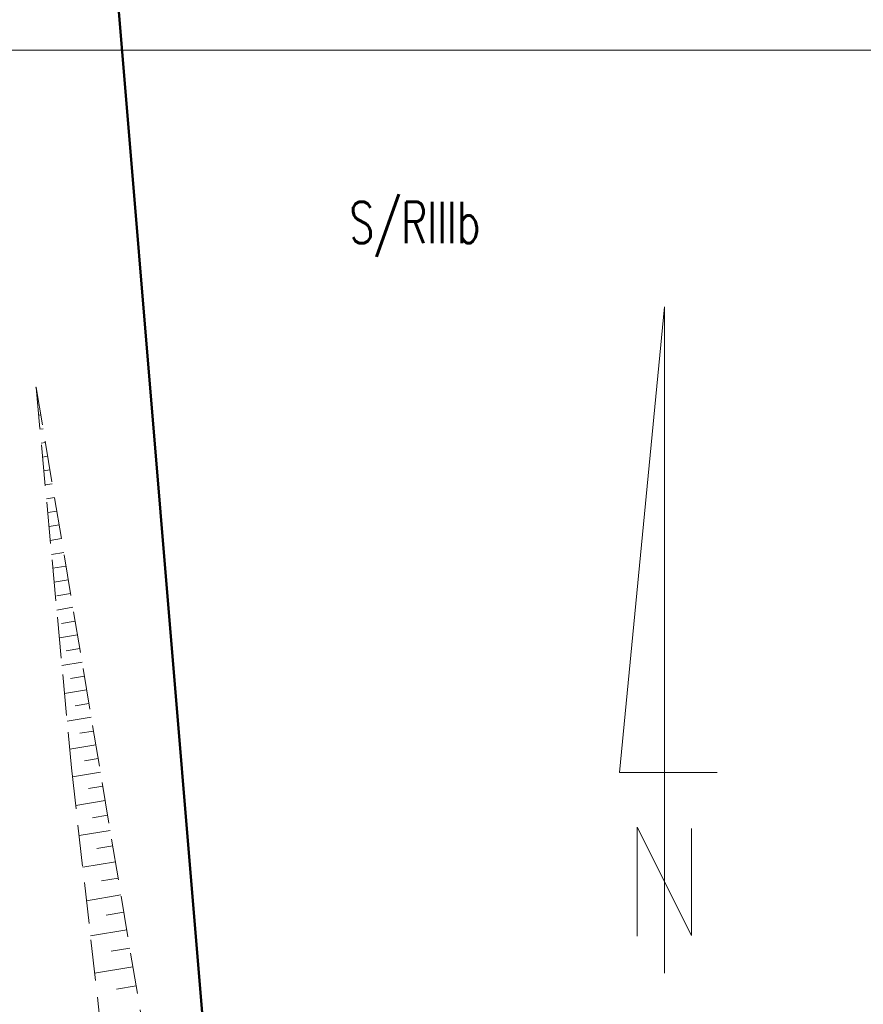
# Model space of a CAD drawing. Header units: feet. Extents: x 7492985 to 7493694, y 5986539 to 5988015.
# Tile 29 of 32: x 7493235 to 7493260, y 5986655 to 5986685. Entities that reach past the tile are written whole.
import ezdxf
from ezdxf.enums import TextEntityAlignment as Align

# ---------------------------------------------------------------- set-up
doc = ezdxf.new("R2010")
doc.units = ezdxf.units.FT
doc.header["$MEASUREMENT"] = 0
for name, pattern in [('1', [0]), ('1_1', [0]), ('1_OTRK', [1.75, 1.25, -0.5]), ('1_OTRKG', [1.75, 1.25, -0.5]), ('GDE', [0])]:
    doc.linetypes.add(name, pattern=pattern)
for name, color, linetype, lineweight in [('_k_tabela', 7, 'CONTINUOUS', 13), ('DZIALKI_L_1', 2, '1', 50), ('EADOD_T_0', 1, 'CONTINUOUS', 18), ('EDZPD_L_0', 7, '1', 18), ('EKLTK_T_0', 3, 'CONTINUOUS', 25), ('OTR_L_1', 7, '1_OTRK', 18)]:
    doc.layers.add(name, color=color, linetype=linetype, lineweight=lineweight)
doc.styles.get("Standard").update_dxf_attribs({"font": 'Simplex.SHX', "width": 0.75})

msp = doc.modelspace()

# ---------------------------------------------------------------- linework, layer by layer
at = {"layer": '_k_tabela'}
msp.add_lwpolyline([(7493346.986, 5986541.534), (7493146.986, 5986541.534), (7493146.986, 5986684.034), (7493346.986, 5986684.034)], close=True, dxfattribs=at)
at = {"layer": 'DZIALKI_L_1', "linetype": '1'}
msp.add_line((7493243.93, 5986609.62), (7493236.514, 5986698.869), dxfattribs=at)
at = {"layer": 'EADOD_T_0', "color": 250, "linetype": 'Continuous'}
for p, q in [((7493254.197, 5986676.247), (7493252.828, 5986662.112)), ((7493254.197, 5986676.247), (7493254.197, 5986656.032)), ((7493252.828, 5986662.112), (7493255.794, 5986662.112)), ((7493253.368, 5986660.454), (7493253.368, 5986657.151)), ((7493253.368, 5986660.454), (7493255.012, 5986657.169)), ((7493255.012, 5986660.417), (7493255.012, 5986657.169))]:
    msp.add_line(p, q, dxfattribs=at)
at = {"layer": 'EDZPD_L_0', "linetype": 'GDE', "lineweight": 18}
msp.add_line((7493243.93, 5986609.62), (7493236.514, 5986698.869), dxfattribs=at)
at = {"layer": 'OTR_L_1', "linetype": '1_OTRKG'}
msp.add_line((7493238.5, 5986653.68), (7493235.14, 5986673.8), dxfattribs=at)
at = {"layer": 'OTR_L_1', "linetype": '1_OTRK'}
for p, q in [((7493235.14, 5986673.8), (7493236.21, 5986662.26)), ((7493236.21, 5986662.26), (7493237.36, 5986652.09))]:
    msp.add_line(p, q, dxfattribs=at)
at = {"layer": 'OTR_L_1', "linetype": '1_1'}
for p, q in [((7493235.21, 5986673.383), (7493235.179, 5986673.378)), ((7493235.279, 5986672.966), (7493235.218, 5986672.956)), ((7493235.349, 5986672.549), (7493235.257, 5986672.534)), ((7493235.419, 5986672.132), (7493235.297, 5986672.112)), ((7493235.488, 5986671.715), (7493235.336, 5986671.69)), ((7493235.558, 5986671.298), (7493235.375, 5986671.268)), ((7493235.627, 5986670.881), (7493235.414, 5986670.846)), ((7493235.697, 5986670.464), (7493235.453, 5986670.424)), ((7493235.767, 5986670.047), (7493235.492, 5986670.002)), ((7493235.836, 5986669.63), (7493235.531, 5986669.58)), ((7493235.906, 5986669.214), (7493235.57, 5986669.158)), ((7493235.976, 5986668.797), (7493235.61, 5986668.735)), ((7493236.045, 5986668.38), (7493235.649, 5986668.313)), ((7493236.115, 5986667.963), (7493235.688, 5986667.891)), ((7493236.184, 5986667.546), (7493235.767, 5986667.476)), ((7493236.254, 5986667.129), (7493235.766, 5986667.047)), ((7493236.324, 5986666.712), (7493235.907, 5986666.642)), ((7493236.393, 5986666.295), (7493235.844, 5986666.203)), ((7493236.463, 5986665.878), (7493236.046, 5986665.808)), ((7493236.533, 5986665.461), (7493235.923, 5986665.359)), ((7493236.602, 5986665.044), (7493236.185, 5986664.974)), ((7493236.672, 5986664.627), (7493236.001, 5986664.515)), ((7493236.741, 5986664.21), (7493236.325, 5986664.141)), ((7493236.811, 5986663.793), (7493236.079, 5986663.671)), ((7493236.881, 5986663.376), (7493236.464, 5986663.307)), ((7493236.95, 5986662.959), (7493236.157, 5986662.827)), ((7493237.02, 5986662.542), (7493236.603, 5986662.473)), ((7493237.09, 5986662.125), (7493236.241, 5986661.984)), ((7493237.16, 5986661.701), (7493236.725, 5986661.628)), ((7493237.233, 5986661.266), (7493236.339, 5986661.116)), ((7493237.308, 5986660.819), (7493236.849, 5986660.742)), ((7493237.384, 5986660.36), (7493236.443, 5986660.203)), ((7493237.463, 5986659.889), (7493236.98, 5986659.808)), ((7493237.544, 5986659.406), (7493236.551, 5986659.24)), ((7493237.627, 5986658.91), (7493237.117, 5986658.825)), ((7493237.712, 5986658.4), (7493236.666, 5986658.226)), ((7493237.799, 5986657.878), (7493237.262, 5986657.788)), ((7493237.889, 5986657.341), (7493236.787, 5986657.157)), ((7493237.981, 5986656.79), (7493237.415, 5986656.696)), ((7493238.075, 5986656.225), (7493236.914, 5986656.031)), ((7493238.172, 5986655.644), (7493237.576, 5986655.545))]:
    msp.add_line(p, q, dxfattribs=at)
msp.add_point((7493235.14, 5986673.8), dxfattribs=at)

# ---------------------------------------------------------------- texts
at = {"layer": 'EKLTK_T_0', "width": 0.7}
msp.add_text('S/RIIIb', height=1.25, dxfattribs=at).set_placement((7493244.636, 5986679.431), align=Align.TOP_LEFT)

doc.saveas('drawing.dxf')
